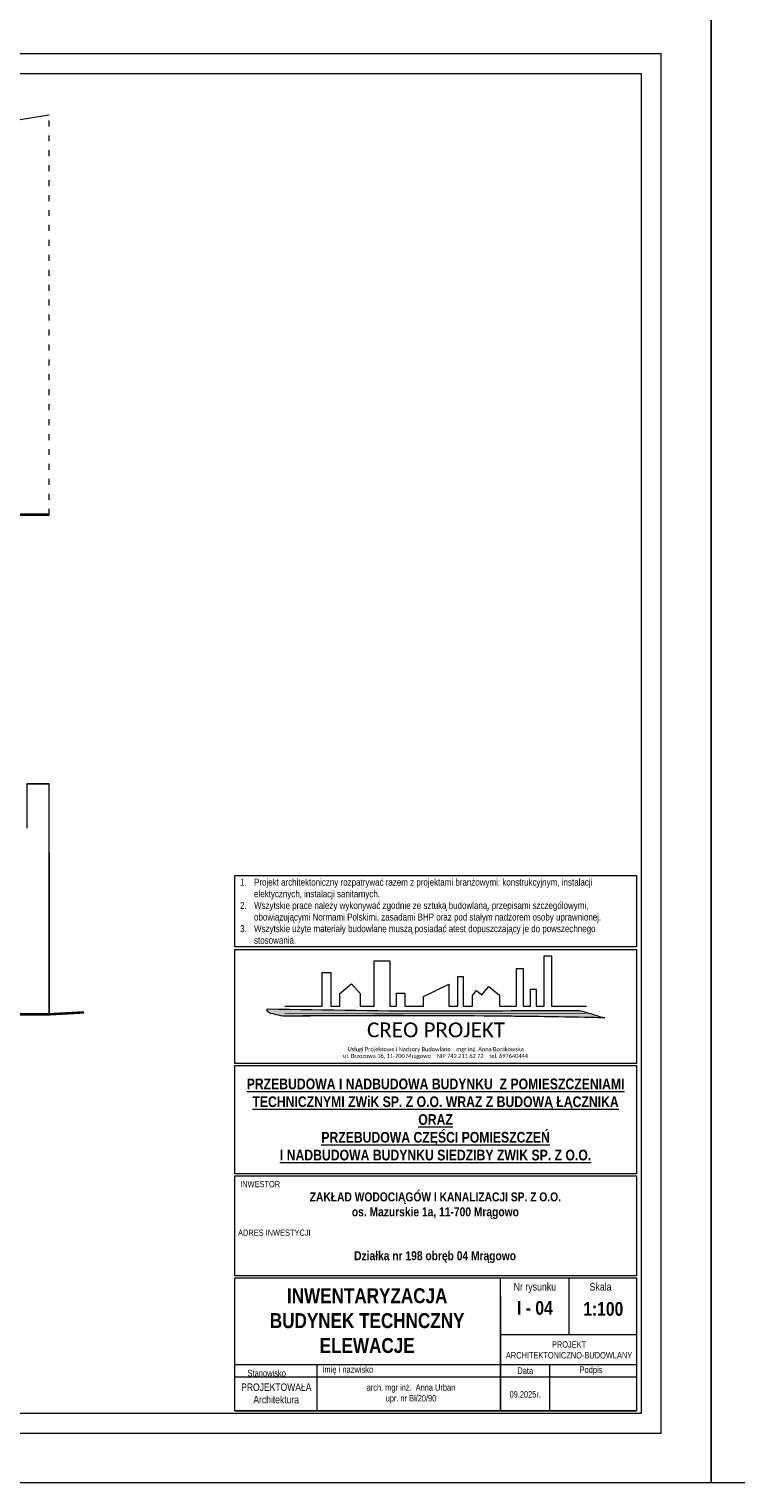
# Model space of a CAD drawing. Header units: millimetres. Extents: x 17147 to 52214, y -18116 to -4632.
# Tile 2 of 186: x 19976 to 21397, y -10572 to -7652. Entities that reach past the tile are written whole.
import ezdxf

# ---------------------------------------------------------------- set-up
doc = ezdxf.new("R2010")
doc.units = ezdxf.units.MM
doc.linetypes.add('ACAD_ISO03W100', pattern=[30, 12, -18])
for name, color, linetype, lineweight in [('A-opis', 130, 'Continuous', 9), ('elewacja C', 253, 'Continuous', 0), ('ELEWACJA_ISTNIEJACA', 253, 'Continuous', 13)]:
    doc.layers.add(name, color=color, linetype=linetype, lineweight=lineweight)
doc.layers.add('r-ramka', color=7, linetype='Continuous', lineweight=0, true_color=0x727169)
doc.styles.get("Standard").update_dxf_attribs({"font": 'ARIALN.TTF'})
doc.styles.add('wymiar', font='ARIALN.TTF')

# ---------------------------------------------------------------- blocks, each defined once
blk = doc.blocks.new('LOGO')
at = {"layer": 'elewacja C'}
h = blk.add_hatch(color=30, dxfattribs=at)
h.dxf.hatch_style = 1
edge = h.paths.add_edge_path()
edge.add_spline(control_points=[(11534.1, 18108), (11532.4, 18108), (11289.1, 18108), (10726.7, 18100.5), (10166.1, 18110.3), (9846.9, 18115.9)], knot_values=[0, 0, 0, 0, 5.133754, 729.732593, 1687.267838, 1687.267838, 1687.267838, 1687.267838], degree=3, periodic=0)
edge.add_spline(control_points=[(9846.9, 18115.9), (9846.1, 18113.8), (9840.3, 18098.6), (9889.5, 18084.9), (9916.9, 18079.7), (9932.8, 18076.7)], knot_values=[0, 0, 0, 0, 6.318514, 46.500226, 101.574566, 101.574566, 101.574566, 101.574566], degree=3, periodic=0)
edge.add_spline(control_points=[(9932.8, 18076.7), (10322, 18078.7), (10902.2, 18081.7), (11482.3, 18071.2), (11673.1, 18067.7)], knot_values=[0, 0, 0, 0, 1167.750225, 1740.44888, 1740.44888, 1740.44888, 1740.44888], degree=3, periodic=0)
edge.add_spline(control_points=[(11673.1, 18067.7), (11671.6, 18068.1), (11647.3, 18072.9), (11601.8, 18089.6), (11556.8, 18101.9), (11534.1, 18108)], knot_values=[0, 0, 0, 0, 4.823923, 74.316576, 144.781951, 144.781951, 144.781951, 144.781951], degree=3, periodic=0)
at = {"layer": 'elewacja C', "color": 7}
blk.add_lwpolyline([(9941.5, 18131.4), (10143.1, 18131.4), (10143.1, 18312.9), (10190.9, 18312.9), (10190.9, 18131.4), (10239.4, 18131.4), (10239.4, 18198.3), (10302.6, 18251), (10348.8, 18198.8), (10348.8, 18131.4), (10424.9, 18131.4), (10424.9, 18376.1), (10509.3, 18376.1), (10509.3, 18131.4), (10545.8, 18131.4), (10545.8, 18200.4), (10590.6, 18200.4), (10590.6, 18131.4), (10691.4, 18131.4), (10691.4, 18183.5), (10828.6, 18248.8), (10828.6, 18131.4), (10877.8, 18131.4), (10877.8, 18290.5), (10905.9, 18290.5), (10905.9, 18131.4), (10957, 18131.4), (10957, 18188.2), (10978.7, 18215.2), (11007.9, 18191.3), (11045.2, 18236), (11102.5, 18189.8), (11102.5, 18131.4), (11195, 18131.4), (11195, 18333.8), (11231.7, 18333.8), (11231.7, 18131.4), (11270.7, 18131.4), (11270.7, 18222.8), (11301.7, 18222.8), (11301.7, 18131.4), (11344.5, 18131.4), (11344.5, 18403.2), (11383.5, 18403.2), (11383.5, 18131.4), (11573.1, 18131.4)], dxfattribs=at)
at = {"layer": 'elewacja C', "color": 250, "const_width": 4}
blk.add_lwpolyline([(9941.5, 18091.9), (11574.1, 18091.9)], dxfattribs=at)
at = {"layer": 'elewacja C', "color": 30}
blk.add_arc((10503.6, -40448.4), 58527.8, 88.854996, 90.558825, dxfattribs=at)
for points in [[(9932.8, 18076.7), (9878.9, 18088.3), (9845.1, 18109.9), (9846.9, 18115.9)], [(9846.9, 18115.9), (10804.4, 18104.8), (11529, 18108), (11534.1, 18108)], [(11673.1, 18067.7), (11100.5, 18076.7), (9932.8, 18076.7)], [(11534.1, 18108), (11601.8, 18088.5), (11668.4, 18068.7), (11673.1, 18067.7)]]:
    blk.add_spline(points, degree=3, dxfattribs=at)
at = {"layer": 'elewacja C', "color": 7, "insert": (9846.9, 18042.5), "char_height": 20, "attachment_point": 1}
blk.add_mtext_dynamic_manual_height_columns('\\pi539.21;{\\fCalibri|b0|i0|c0|p34;\\H4x;CREO PROJEKT\\H1.25x;\\P\\pi434.09;\\H0.22x;Usługi Projektowe i Nadzory Budowlane    mgr inż. Anna Bonikowska\\P\\pi409.92;ul. Brzozowa 16, 11-700 Mrągowo    NIP 742 211 62 72    tel. 69764044\\fArial|b0|i0|c238|p34;4}', width=1826.244, gutter_width=12.5, heights=[0], dxfattribs=at)

msp = doc.modelspace()

# ---------------------------------------------------------------- linework, layer by layer
at = {"layer": 'A-opis'}
msp.add_lwpolyline([(20086.4, -9626.7), (20016.9, -9630.6)], dxfattribs=at)
at = {"layer": 'ELEWACJA_ISTNIEJACA'}
for points in [[(19827.8, -7994.6), (19827.8, -7854.4), (20016.9, -7823.7)], [(19971.9, -9167.7), (20016.9, -9167.7)], [(20016.9, -9293.6), (20016.9, -9167.7), (19971.9, -9167.7), (19971.9, -9256.6)], [(20016.9, -9630.6), (20016.9, -9293.6)], [(20016.9, -9630.6), (20016.9, -9293.6), (20016.9, -9293.6)], [(20016.9, -9630.6), (20016.9, -9293.6)], [(20016.9, -9630.6), (20016.9, -9293.6), (20016.9, -9293.6)], [(20016.9, -9306.6), (20016.9, -9306.6), (20016.9, -9630.6)], [(20016.9, -9306.6), (20016.9, -9306.6), (20016.9, -9630.6)], [(20016.9, -9324.6), (20016.9, -9630.6)]]:
    msp.add_lwpolyline(points, dxfattribs=at)
at = {"layer": 'ELEWACJA_ISTNIEJACA', "linetype": 'ACAD_ISO03W100'}
msp.add_lwpolyline([(20016.9, -8627.2), (20016.9, -7823.7)], dxfattribs=at)
at = {"layer": 'ELEWACJA_ISTNIEJACA', "const_width": 5}
for points in [[(20016.9, -8627.2), (18107.8, -8627.2), (18010.1, -8621.8)], [(18107.8, -9630.6), (20016.9, -9630.6), (20086.4, -9626.7)]]:
    msp.add_lwpolyline(points, dxfattribs=at)
at = {"layer": 'r-ramka'}
for p, q in [((20924.2, -10426.8), (20924.2, -10160)), ((20924.2, -10426.8), (20924.2, -10160)), ((21061.7, -10273.5), (21061.7, -10160)), ((20924.2, -10195.9), (20924.2, -10426.8)), ((20924.2, -10273.5), (21197.2, -10273.5)), ((20389.7, -10334), (21197.2, -10334)), ((20555.4, -10426.8), (20555.4, -10334)), ((20555.4, -10426.8), (20555.4, -10334)), ((20924.2, -10334), (20924.2, -10426.8)), ((21023, -10426.8), (21023, -10334)), ((21023, -10426.8), (21023, -10334)), ((20389.7, -10358.8), (21197.2, -10358.8)), ((20389.7, -10358.8), (21197.2, -10358.8)), ((20389.7, -10358.8), (21197.2, -10358.8)), ((20389.7, -10426.8), (21197.2, -10426.8)), ((20389.7, -10426.8), (21197.2, -10426.8)), ((20389.7, -10426.8), (21197.2, -10426.8)), ((20389.7, -10426.8), (21197.2, -10426.8)), ((20389.7, -10426.8), (21197.2, -10426.8)), ((20389.7, -10426.8), (21197.2, -10426.8)), ((20389.7, -10426.8), (21197.2, -10426.8)), ((20389.7, -10426.8), (21197.2, -10426.8))]:
    msp.add_line(p, q, dxfattribs=at)
for points in [[(21347.2, -10571.8), (21347.2, -7601.8), (17147.2, -7601.8), (17147.2, -10571.8)], [(25547.2, -10571.8), (25547.2, -7601.8), (21347.2, -7601.8), (21347.2, -10571.8)], [(21247.2, -10471.8), (21247.2, -7701.8), (17247.2, -7701.8), (17247.2, -10471.8), (21247.2, -10471.8), (21247.2, -7701.8)], [(21207.2, -10431.8), (21207.2, -7741.8), (17287.2, -7741.8), (17287.2, -10431.8), (21207.2, -10431.8), (21207.2, -7741.8)], [(21347.2, -10571.8), (17147.2, -10571.8)], [(25547.2, -10571.8), (21347.2, -10571.8)]]:
    msp.add_lwpolyline(points, dxfattribs=at)
for points in [[(20389.7, -9351.7), (21197.2, -9351.7), (21197.2, -9495.3), (20389.7, -9495.3)], [(20389.7, -9500.3), (21197.2, -9500.3), (21197.2, -9729.3), (20389.7, -9729.3)], [(20389.7, -9733.3), (21197.2, -9733.3), (21197.2, -9950.8), (20389.7, -9950.8)], [(20389.7, -9954.8), (21197.2, -9954.8), (21197.2, -10156), (20389.7, -10156)], [(20389.7, -10160), (21197.2, -10160), (21197.2, -10426.8), (20389.7, -10426.8)]]:
    msp.add_lwpolyline(points, close=True, dxfattribs=at)

# ---------------------------------------------------------------- block references
at = {"layer": 'r-ramka', "color": 30, "xscale": 0.3716075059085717, "yscale": 0.3716075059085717, "zscale": 0.3716075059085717}
msp.add_blockref('LOGO', (16796, -16351.7), dxfattribs=at)

# ---------------------------------------------------------------- texts
at = {"layer": 'r-ramka'}
for s, width, gutter_width, heights, insert, char_height, attachment_point in [('\\pi-28,l28,t28,42;1.^IProjekt architektoniczny rozpatrywać razem z projektami branżowymi: konstrukcyjnym, instalacji \\P\\pi0,t42;elektycznych, instalacji sanitarnych.\\P\\pi-28,t28,42;2.^IWszytskie prace należy wykonywać zgodnie ze sztuką budowlaną, przepisami szczególowymi, \\P\\pi0,t42;obowiązującymi Normami Polskimi, zasadami BHP oraz pod stałym nadzorem osoby uprawnionej.\\P\\pi-28,t28,42;3.^IWszytskie użyte materiały budowlane muszą posiadać atest dopuszczający je do powszechnego \\P\\pi0,t42;stosowania.', 796.702, 12.5, [0], (20400.5, -9358.2), 14, 1), ('{\\fArial Narrow|b1|i0|c238|p34;\\H1.4286x;\\LPRZEBUDOWA I NADBUDOWA BUDYNKU  Z POMIESZCZENIAMI TECHNICZNYMI ZWiK SP. Z O.O. WRAZ Z BUDOWĄ ŁĄCZNIKA\\PORAZ\\PPRZEBUDOWA CZĘŚCI POMIESZCZEŃ\\PI NADBUDOWA BUDYNKU SIEDZIBY ZWIK SP. Z O.O.}', 808.87, 1145, [688], (20793.4, -9842), 15, 5), ('INWESTOR', 203.028, 12.5, [0], (20400.6, -9965.3), 12.5, 1), ('ADRES INWESTYCJI', 203.028, 12.5, [0], (20396.4, -10062.9), 12.5, 1)]:
    msp.add_mtext_dynamic_manual_height_columns(s, width=width, gutter_width=gutter_width, heights=heights, dxfattribs=dict(at, insert=insert, char_height=char_height, attachment_point=attachment_point))
for s, insert, char_height, width, attachment_point in [('\\pt133.95;{\\fArial Narrow|b1|i0|c238|p34;ZAKŁAD WODOCIĄGÓW I KANALIZACJI SP. Z O.O.\\Pos. Mazurskie 1a, 11-700 Mrągowo}', (20793, -10015), 18, 811.434, 5), ('{\\fArial Narrow|b1|i0|c238|p34;Działka nr 198 obręb 04 Mrągowo}', (20792.4, -10118.2), 18, 811.434, 5), ('{\\fArial Narrow|b1|i0|c238|p34;INWENTARYZACJA\\PBUDYNEK TECHNCZNY\\PELEWACJE}', (20655.9, -10246), 30, 536.569, 5), ('Nr rysunku', (20993, -10180), 15.4, 137.5, 5), ('Skala', (21103, -10170), 15.4, 66.565, 1), ('{\\fArial Narrow|b1|i0|c238|p34;I - 04}', (20993.1, -10220.4), 27.5, 137.755, 5), ('{\\fArial Narrow|b1|i0|c238|p34;1:100}', (21130.5, -10222.5), 27.5, 137.5, 5), ('PROJEKT ARCHITEKTONICZNO-BUDOWLANY', (21061.7, -10304.6), 13, 274.999, 5), ('{\\fArial|b0|i0|c238|p34;  }Imię i nazwisko', (20555.4, -10346), 13.2, 161.994, 4), ('Stanowisko', (20453.9, -10351.4), 13.2, 167.765, 5), ('Data', (20973.6, -10346.4), 13.2, 98.775, 5), ('Podpis', (21105.8, -10346.4), 13.2, 186.844, 5), ('\\pi12.866;PROJEKTOWAŁA\\P\\pi37.417;Architektura', (20389.7, -10392.1), 15, 165.765, 4), ('09.2025r.', (20973.6, -10393.9), 13, 98.775, 5)]:
    msp.add_mtext(s, dxfattribs=dict(at, insert=insert, char_height=char_height, width=width, attachment_point=attachment_point))
at = {"layer": 'r-ramka', "insert": (20739.8, -10392.8), "char_height": 13, "width": 368.804, "attachment_point": 5, "style": 'wymiar'}
msp.add_mtext('  arch. mgr inż.  Anna Urban\\P  upr. nr Bł/20/90', dxfattribs=at)

doc.saveas('drawing.dxf')
